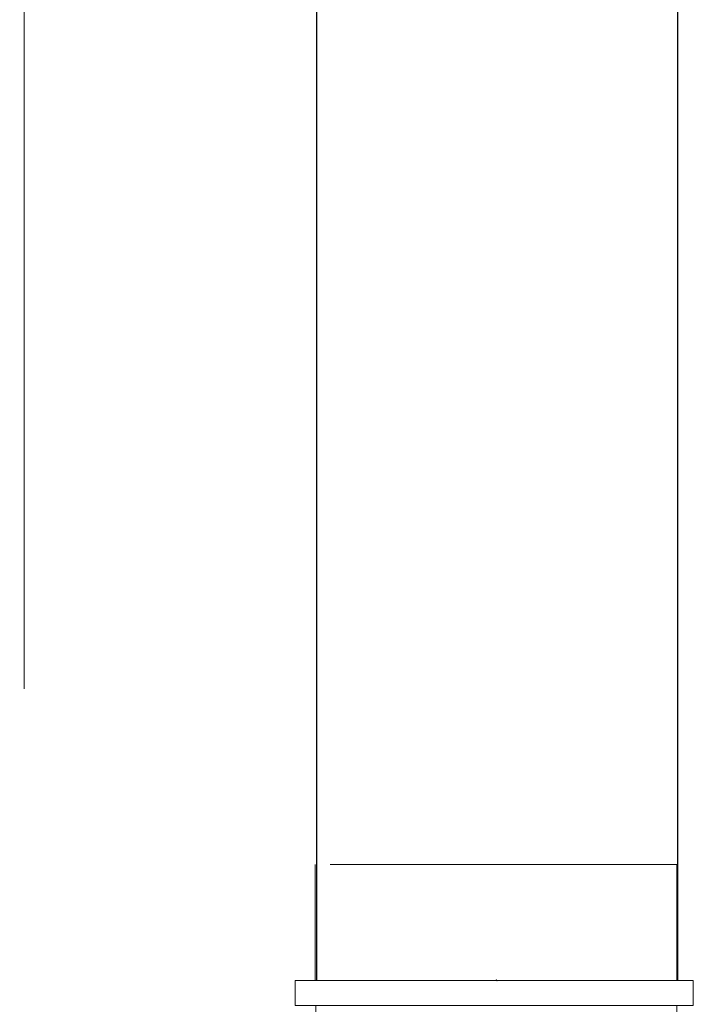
# Model space of a CAD drawing. Header units: millimetres. Extents: x -367720 to -162733, y 309172 to 337444.
# Tile 23 of 256: x -360828 to -360595, y 316684 to 317025. Entities that reach past the tile are written whole.
import ezdxf

# ---------------------------------------------------------------- set-up
doc = ezdxf.new("R2010")
doc.units = ezdxf.units.MM
doc.header["$LTSCALE"] = 10
doc.header["$MEASUREMENT"] = 0
doc.linetypes.add('ACAD_ISO03W100', pattern=[30, 12, -18])
doc.layers.get('0').update_dxf_attribs({"color": 255, "lineweight": 13})
for name, color, linetype, lineweight in [('VZ1', 6, 'Continuous', 18), ('vzt-odvod', 6, 'Continuous', 40), ('vzt-popis', 81, 'Continuous', 20), ('vzt-přívod', 2, 'Continuous', 40), ('vzt-spiro', 50, 'Continuous', 5), ('vzt-čárkkovaná', 50, 'ACAD_ISO03W100', 9)]:
    doc.layers.add(name, color=color, linetype=linetype, lineweight=lineweight)
doc.styles.add('ROMANS', font='ROMANS.shx', dxfattribs={"height": 80})

# ---------------------------------------------------------------- blocks, each defined once
blk = doc.blocks.new('A$C22021512')
at = {"layer": 'vzt-spiro'}
for p, q in [((184.38, 232.86), (184.38, 97.14)), ((193.25, 232.86), (184.38, 232.86)), ((193.25, 227.86), (193.25, 232.86)), ((193.25, 227.86), (193.25, 97.14)), ((193.25, 97.14), (184.38, 97.14)), ((0, 48.87), (137.86, 48.87)), ((0, 48.87), (0, 40.21)), ((137.86, 48.87), (137.86, 40.21)), ((0, 40.21), (137.86, 40.21))]:
    blk.add_line(p, q, dxfattribs=at)
for points in [[(184.38, 227.5), (115.59, 227.5), (5.75, 117.67), (5.75, 48.87)], [(184.38, 102.5), (167.36, 102.5), (130.75, 65.89), (130.75, 48.87)]]:
    blk.add_lwpolyline(points, dxfattribs=at)
for p in [(193.25, 165), (68.25, 40)]:
    blk.add_point(p, dxfattribs=at)
at = {"layer": 'vzt-čárkkovaná'}
for p, q in [((233.25, 227.5), (193.25, 227.5)), ((233.25, 227.5), (233.25, 102.34)), ((233.25, 102.34), (193.25, 102.34)), ((5.75, 0), (5.75, 40.21)), ((130.91, 0), (130.91, 40.21)), ((5.75, 0), (130.75, 0))]:
    blk.add_line(p, q, dxfattribs=at)
blk = doc.blocks.new('A$C44067DDB')
at = {"layer": 'VZ1', "extrusion": (2.83287e-14, -1, 0)}
blk.add_point((4619.6938, 4072.2228, 3000), dxfattribs=at)
at = {"layer": 'vzt-odvod', "lineweight": 30}
for p, q in [((4557.1938, 4530.3815, 3000), (4557.1938, 4072.2228, 3000)), ((4682.1903, 4530.3815, 2999.5322), (4682.191, 4072.2228, 2999.6324))]:
    blk.add_line(p, q, dxfattribs=at)
at = {"layer": 'vzt-popis'}
blk.add_line((4455.9144, 4173.3151, 50000), (4455.9144, 4520.9342, 50000), dxfattribs=at)
at = {"layer": 'vzt-přívod', "lineweight": 30, "rotation": 180}
blk.add_blockref('A$C22021512', (4687.6325, 4112.4307, 2995.5888), dxfattribs=at)
at = {"layer": 'VZ1', "extrusion": (1.04009e-13, 1, -4.87544e-15), "style": 'ROMANS', "width": 0.8, "flags": 1}
for tag in ['KOTA', 'USEK', 'TVAR', 'POS', 'NB2', 'NB1', 'VS', 'LT', 'D']:
    blk.add_attdef(tag, (-111318.983, 5039.0799, 11669.1415), '', height=1, dxfattribs=at)
at = {"layer": 'VZ1', "extrusion": (1, -3.06152e-16, 0), "style": 'ROMANS', "width": 0.8, "flags": 1}
for tag in ['NB2', 'NB1', 'PRUTOK', 'USEK', 'KOTA', 'NAZEV', 'PRIRUBA2', 'POS', 'MATERIAL', 'PRUMER', 'PLOCHA', 'LT', 'UHEL', 'R', 'D', 'TVAR']:
    blk.add_attdef(tag, (11669.1415, 5039.0799, 111318.983), '', height=1, rotation=90, dxfattribs=at)
at = {"layer": 'VZ1', "extrusion": (-2.71917e-32, 1, -4.44089e-16), "style": 'ROMANS', "width": 0.8, "flags": 1}
for tag, p in [('MATERIAL', (-177204.9859, 2943.2966, 11491.6104)), ('PRIRUBA', (-177204.9859, 2943.2966, 11491.6104)), ('PRUTOK', (-177204.9859, 2943.2966, 11491.6104)), ('PLOCHA', (-177204.9859, 2943.2966, 11491.6104)), ('OBVOD', (-177204.9859, 2943.2966, 11491.6104)), ('NAZEV', (-177204.9859, 2943.2966, 11491.6104)), ('KOTA', (-177204.9859, 2943.2966, 11491.6104)), ('USEK', (-177204.9859, 2943.2966, 11491.6104)), ('TVAR', (-177204.9859, 2943.2966, 11491.6104)), ('NBN', (-177204.9859, 2943.2966, 11491.6104)), ('POS', (-177204.9859, 2943.2966, 11491.6104)), ('NB3', (-177204.9859, 2943.2966, 11491.6104)), ('VS', (-177204.9859, 2943.2966, 11491.6104)), ('LT', (-177204.9859, 2943.2966, 11491.6104)), ('B', (-177204.9859, 2943.2966, 11491.6104)), ('R', (-177204.9859, 2943.2966, 11491.6104)), ('A', (-177204.9859, 2943.2966, 11491.6104)), ('MATERIAL', (-11332.888, 6131.7212, 9501.275)), ('MATERIAL', (-11332.9671, 2943.2966, 9501.275)), ('PRIRUBA', (-11332.888, 6131.7212, 9501.275)), ('PRIRUBA', (-11332.9671, 2943.2966, 9501.275)), ('PRUTOK', (-11332.888, 6131.7212, 9501.275)), ('PRUTOK', (-11332.9671, 2943.2966, 9501.275)), ('PLOCHA', (-11332.888, 6131.7212, 9501.275)), ('PLOCHA', (-11332.9671, 2943.2966, 9501.275)), ('OBVOD', (-11332.888, 6131.7212, 9501.275)), ('OBVOD', (-11332.9671, 2943.2966, 9501.275)), ('NAZEV', (-11332.888, 6131.7212, 9501.275)), ('NAZEV', (-11332.9671, 2943.2966, 9501.275)), ('KOTA', (-11332.888, 6131.7212, 9501.275)), ('USEK', (-11332.888, 6131.7212, 9501.275)), ('KOTA', (-11332.9671, 2943.2966, 9501.275)), ('USEK', (-11332.9671, 2943.2966, 9501.275)), ('TVAR', (-11332.888, 6131.7212, 9501.275)), ('TVAR', (-11332.9671, 2943.2966, 9501.275)), ('NBN', (-11332.888, 6131.7212, 9501.275)), ('NBN', (-11332.9671, 2943.2966, 9501.275)), ('POS', (-11332.888, 6131.7212, 9501.275)), ('NB3', (-11332.888, 6131.7212, 9501.275)), ('POS', (-11332.9671, 2943.2966, 9501.275)), ('NB3', (-11332.9671, 2943.2966, 9501.275)), ('VS', (-11332.888, 6131.7212, 9501.275)), ('LT', (-11332.888, 6131.7212, 9501.275)), ('VS', (-11332.9671, 2943.2966, 9501.275)), ('LT', (-11332.9671, 2943.2966, 9501.275)), ('B', (-11332.888, 6131.7212, 9501.275)), ('R', (-11332.888, 6131.7212, 9501.275)), ('A', (-11332.888, 6131.7212, 9501.275)), ('B', (-11332.9671, 2943.2966, 9501.275)), ('R', (-11332.9671, 2943.2966, 9501.275)), ('A', (-11332.9671, 2943.2966, 9501.275)), ('MATERIAL', (-109446.9123, 2943.2966, 9501.275)), ('PRIRUBA', (-109446.9123, 2943.2966, 9501.275)), ('PRUTOK', (-109446.9123, 2943.2966, 9501.275)), ('PLOCHA', (-109446.9123, 2943.2966, 9501.275)), ('OBVOD', (-109446.9123, 2943.2966, 9501.275)), ('NAZEV', (-109446.9123, 2943.2966, 9501.275)), ('KOTA', (-109446.9123, 2943.2966, 9501.275)), ('USEK', (-109446.9123, 2943.2966, 9501.275)), ('TVAR', (-109446.9123, 2943.2966, 9501.275)), ('NBN', (-109446.9123, 2943.2966, 9501.275)), ('POS', (-109446.9123, 2943.2966, 9501.275)), ('NB3', (-109446.9123, 2943.2966, 9501.275)), ('VS', (-109446.9123, 2943.2966, 9501.275)), ('LT', (-109446.9123, 2943.2966, 9501.275)), ('B', (-109446.9123, 2943.2966, 9501.275)), ('R', (-109446.9123, 2943.2966, 9501.275)), ('A', (-109446.9123, 2943.2966, 9501.275))]:
    blk.add_attdef(tag, p, '', height=1, dxfattribs=at)
at = {"layer": 'VZ1', "extrusion": (-1, 0, 0), "style": 'ROMANS', "width": 0.8, "flags": 1}
for tag, p in [('NB3', (-11312.8354, 2943.2966, -178642.0188)), ('PRUTOK', (-11312.8354, 2943.2966, -178642.0188)), ('USEK', (-11312.8354, 2943.2966, -178642.0188)), ('VS', (-11312.8354, 2943.2966, -178642.0188)), ('NAZEV', (-11312.8354, 2943.2966, -178642.0188)), ('KOTA', (-11312.8354, 2943.2966, -178642.0188)), ('POS', (-11312.8354, 2943.2966, -178642.0188)), ('MATERIAL', (-11312.8354, 2943.2966, -178642.0188)), ('PRIRUBA', (-11312.8354, 2943.2966, -178642.0188)), ('PLOCHA', (-11312.8354, 2943.2966, -178642.0188)), ('OBVOD', (-11312.8354, 2943.2966, -178642.0188)), ('R', (-11312.8354, 2943.2966, -178642.0188)), ('LT', (-11312.8354, 2943.2966, -178642.0188)), ('B', (-11312.8354, 2943.2966, -178642.0188)), ('A', (-11312.8354, 2943.2966, -178642.0188)), ('TVAR', (-11312.8354, 2943.2966, -178642.0188)), ('NB3', (-9322.5, 6131.7212, -12769.9209)), ('PRUTOK', (-9322.5, 6131.7212, -12769.9209)), ('USEK', (-9322.5, 6131.7212, -12769.9209)), ('VS', (-9322.5, 6131.7212, -12769.9209)), ('NAZEV', (-9322.5, 6131.7212, -12769.9209)), ('KOTA', (-9322.5, 6131.7212, -12769.9209)), ('POS', (-9322.5, 6131.7212, -12769.9209)), ('MATERIAL', (-9322.5, 6131.7212, -12769.9209)), ('PRIRUBA', (-9322.5, 6131.7212, -12769.9209)), ('PLOCHA', (-9322.5, 6131.7212, -12769.9209)), ('OBVOD', (-9322.5, 6131.7212, -12769.9209)), ('R', (-9322.5, 6131.7212, -12769.9209)), ('LT', (-9322.5, 6131.7212, -12769.9209)), ('B', (-9322.5, 6131.7212, -12769.9209)), ('A', (-9322.5, 6131.7212, -12769.9209)), ('TVAR', (-9322.5, 6131.7212, -12769.9209)), ('NB3', (-9322.5, 2943.2966, -12770)), ('PRUTOK', (-9322.5, 2943.2966, -12770)), ('USEK', (-9322.5, 2943.2966, -12770)), ('VS', (-9322.5, 2943.2966, -12770)), ('NAZEV', (-9322.5, 2943.2966, -12770)), ('KOTA', (-9322.5, 2943.2966, -12770)), ('POS', (-9322.5, 2943.2966, -12770)), ('MATERIAL', (-9322.5, 2943.2966, -12770)), ('PRIRUBA', (-9322.5, 2943.2966, -12770)), ('PLOCHA', (-9322.5, 2943.2966, -12770)), ('OBVOD', (-9322.5, 2943.2966, -12770)), ('R', (-9322.5, 2943.2966, -12770)), ('LT', (-9322.5, 2943.2966, -12770)), ('B', (-9322.5, 2943.2966, -12770)), ('A', (-9322.5, 2943.2966, -12770)), ('TVAR', (-9322.5, 2943.2966, -12770)), ('NB3', (-9322.5, 2943.2966, -110883.9452)), ('PRUTOK', (-9322.5, 2943.2966, -110883.9452)), ('USEK', (-9322.5, 2943.2966, -110883.9452)), ('VS', (-9322.5, 2943.2966, -110883.9452)), ('NAZEV', (-9322.5, 2943.2966, -110883.9452)), ('KOTA', (-9322.5, 2943.2966, -110883.9452)), ('POS', (-9322.5, 2943.2966, -110883.9452)), ('MATERIAL', (-9322.5, 2943.2966, -110883.9452)), ('PRIRUBA', (-9322.5, 2943.2966, -110883.9452)), ('PLOCHA', (-9322.5, 2943.2966, -110883.9452)), ('OBVOD', (-9322.5, 2943.2966, -110883.9452)), ('R', (-9322.5, 2943.2966, -110883.9452)), ('LT', (-9322.5, 2943.2966, -110883.9452)), ('B', (-9322.5, 2943.2966, -110883.9452)), ('A', (-9322.5, 2943.2966, -110883.9452)), ('TVAR', (-9322.5, 2943.2966, -110883.9452))]:
    blk.add_attdef(tag, p, '', height=1, rotation=270, dxfattribs=at)
at = {"layer": 'VZ1', "extrusion": (1, -2.32324e-14, 0), "style": 'ROMANS', "width": 0.8, "flags": 1}
for tag in ['NB2', 'NB1', 'PRUTOK', 'USEK', 'KOTA', 'NAZEV', 'PRIRUBA2', 'POS', 'MATERIAL', 'PRUMER', 'PLOCHA', 'LT', 'UHEL', 'R', 'D', 'TVAR']:
    blk.add_attdef(tag, (11224.1742, 2147.9426, 13745.0379), '', height=1, rotation=270, dxfattribs=at)
at = {"layer": 'VZ1', "extrusion": (-1.83691e-16, -1, 0), "style": 'ROMANS', "width": 0.8, "flags": 1}
for tag in ['POZNAMKA', 'NB2', 'NB1', 'DATA-HODNOTA', 'DATA-KLIC', 'PRUTOK', 'USEK', 'DRUHTLUM', 'ZETA', 'PR', 'TYP', 'NAZEV', 'POS', 'VETA']:
    blk.add_attdef(tag, (111863.9472, 3000, -10940.785), '', height=1, dxfattribs=at)
at = {"layer": 'VZ1', "extrusion": (0, 1, -1.26974e-15), "style": 'ROMANS', "width": 0.8, "flags": 1}
for tag in ['PRIRUBA2', 'MATERIAL', 'PRUMER', 'IZOLACE', 'PRUTOK', 'PLOCHA', 'NASTCE', 'NAZEV', 'KOTA', 'USEK', 'TVAR', 'POS', 'NB2', 'NB1', 'VS', 'LT', 'D']:
    blk.add_attdef(tag, (-111858.983, 2389.3275, 10075), '', height=1, dxfattribs=at)
at = {"layer": 'VZ1', "style": 'ROMANS', "width": 0.8, "flags": 1}
for tag in ['VS', 'OBVOD', 'USEK', 'IZOLACE', 'NASTCE', 'PRUTOK', 'KOTA', 'POS', 'PRIRUBA', 'PLOCHA', 'A1', 'TVAR', 'NB2', 'NB1', 'NAZEV', 'MATERIAL', 'LT', 'B1']:
    blk.add_attdef(tag, (12740, 9530), '', height=1, rotation=270, dxfattribs=at)
at = {"layer": 'VZ1', "extrusion": (0, -1, 0), "style": 'ROMANS', "width": 0.8, "flags": 1}
for tag, p in [('NBN', (179201.405, 2639.0523, -9490.3354)), ('NB3', (179201.405, 2639.0523, -9490.3354)), ('PRUTOK', (179201.405, 2639.0523, -9490.3354)), ('USEK', (179201.405, 2639.0523, -9490.3354)), ('VS', (179201.405, 2639.0523, -9490.3354)), ('NAZEV', (179201.405, 2639.0523, -9490.3354)), ('KOTA', (179201.405, 2639.0523, -9490.3354)), ('POS', (179201.405, 2639.0523, -9490.3354)), ('MATERIAL', (179201.405, 2639.0523, -9490.3354)), ('PRIRUBA', (179201.405, 2639.0523, -9490.3354)), ('PLOCHA', (179201.405, 2639.0523, -9490.3354)), ('OBVOD', (179201.405, 2639.0523, -9490.3354)), ('R', (179201.405, 2639.0523, -9490.3354)), ('LT', (179201.405, 2639.0523, -9490.3354)), ('B', (179201.405, 2639.0523, -9490.3354)), ('A', (179201.405, 2639.0523, -9490.3354)), ('TVAR', (179201.405, 2639.0523, -9490.3354)), ('NBN', (13329.3863, 2639.0523, -7500)), ('NB3', (13329.3863, 2639.0523, -7500)), ('PRUTOK', (13329.3863, 2639.0523, -7500)), ('USEK', (13329.3863, 2639.0523, -7500)), ('VS', (13329.3863, 2639.0523, -7500)), ('NAZEV', (13329.3863, 2639.0523, -7500)), ('KOTA', (13329.3863, 2639.0523, -7500)), ('POS', (13329.3863, 2639.0523, -7500)), ('MATERIAL', (13329.3863, 2639.0523, -7500)), ('PRIRUBA', (13329.3863, 2639.0523, -7500)), ('PLOCHA', (13329.3863, 2639.0523, -7500)), ('OBVOD', (13329.3863, 2639.0523, -7500)), ('R', (13329.3863, 2639.0523, -7500)), ('LT', (13329.3863, 2639.0523, -7500)), ('B', (13329.3863, 2639.0523, -7500)), ('A', (13329.3863, 2639.0523, -7500)), ('TVAR', (13329.3863, 2639.0523, -7500)), ('TVAR', (111443.3315, 2639.0523, -7500)), ('A', (111443.3315, 2639.0523, -7500)), ('B', (111443.3315, 2639.0523, -7500)), ('LT', (111443.3315, 2639.0523, -7500)), ('R', (111443.3315, 2639.0523, -7500)), ('OBVOD', (111443.3315, 2639.0523, -7500)), ('PLOCHA', (111443.3315, 2639.0523, -7500)), ('PRIRUBA', (111443.3315, 2639.0523, -7500)), ('MATERIAL', (111443.3315, 2639.0523, -7500)), ('POS', (111443.3315, 2639.0523, -7500)), ('KOTA', (111443.3315, 2639.0523, -7500)), ('NAZEV', (111443.3315, 2639.0523, -7500)), ('VS', (111443.3315, 2639.0523, -7500)), ('USEK', (111443.3315, 2639.0523, -7500)), ('PRUTOK', (111443.3315, 2639.0523, -7500)), ('NB3', (111443.3315, 2639.0523, -7500)), ('NBN', (111443.3315, 2639.0523, -7500)), ('NBN', (111443.3315, 2639.0523, -7500)), ('NB3', (111443.3315, 2639.0523, -7500)), ('PRUTOK', (111443.3315, 2639.0523, -7500)), ('USEK', (111443.3315, 2639.0523, -7500)), ('VS', (111443.3315, 2639.0523, -7500)), ('NAZEV', (111443.3315, 2639.0523, -7500)), ('KOTA', (111443.3315, 2639.0523, -7500)), ('POS', (111443.3315, 2639.0523, -7500)), ('MATERIAL', (111443.3315, 2639.0523, -7500)), ('PRIRUBA', (111443.3315, 2639.0523, -7500)), ('PLOCHA', (111443.3315, 2639.0523, -7500)), ('OBVOD', (111443.3315, 2639.0523, -7500)), ('R', (111443.3315, 2639.0523, -7500)), ('LT', (111443.3315, 2639.0523, -7500)), ('B', (111443.3315, 2639.0523, -7500)), ('A', (111443.3315, 2639.0523, -7500)), ('TVAR', (111443.3315, 2639.0523, -7500))]:
    blk.add_attdef(tag, p, '', height=1, rotation=90, dxfattribs=at)
at = {"layer": 'VZ1', "extrusion": (2.83287e-14, -1, 0), "style": 'ROMANS', "width": 0.8, "flags": 1}
for tag, p in [('IZOLACE', (4619.6938, 3000, -5099.5832)), ('NASTCE', (4619.6938, 3000, -5099.5832)), ('NB2', (4619.6938, 3000, -5099.5832)), ('NB1', (4619.6938, 3000, -5099.5832)), ('VS', (4619.6938, 3000, -5099.5832)), ('PRUTOK', (4619.6938, 3000, -5099.5832)), ('USEK', (4619.6938, 3000, -5099.5832)), ('KOTA', (4619.6938, 3000, -5099.5832)), ('NAZEV', (4619.6938, 3000, -5099.5832)), ('PRIRUBA2', (4619.6938, 3000, -5099.5832)), ('POS', (4619.6938, 3000, -5099.5832)), ('MATERIAL', (4619.6938, 3000, -5099.5832)), ('PRUMER', (4619.6938, 3000, -5099.5832)), ('PLOCHA', (4619.6938, 3000, -5099.5832)), ('LT', (4619.6938, 3000, -5099.5832)), ('D', (4619.6938, 3000, -5099.5832)), ('TVAR', (4619.6938, 3000, -5099.5832)), ('IZOLACE', (102733.639, 3000, -4512.6709)), ('NASTCE', (102733.639, 3000, -4512.6709)), ('NB2', (102733.639, 3000, -4512.6709)), ('NB1', (102733.639, 3000, -4512.6709)), ('VS', (102733.639, 3000, -4512.6709)), ('PRUTOK', (102733.639, 3000, -4512.6709)), ('USEK', (102733.639, 3000, -4512.6709)), ('KOTA', (102733.639, 3000, -4512.6709)), ('NAZEV', (102733.639, 3000, -4512.6709)), ('PRIRUBA2', (102733.639, 3000, -4512.6709)), ('POS', (102733.639, 3000, -4512.6709)), ('MATERIAL', (102733.639, 3000, -4512.6709)), ('PRUMER', (102733.639, 3000, -4512.6709)), ('PLOCHA', (102733.639, 3000, -4512.6709)), ('LT', (102733.639, 3000, -4512.6709)), ('D', (102733.639, 3000, -4512.6709)), ('TVAR', (102733.639, 3000, -4512.6709))]:
    blk.add_attdef(tag, p, '', height=1, dxfattribs=at)
at = {"layer": 'vzt-přívod', "lineweight": 30, "extrusion": (-1, 0, 0), "style": 'ROMANS', "width": 0.8, "flags": 1}
for p in [(-11312.8354, 2943.2966, -178642.0188), (-9322.5, 6131.7212, -12769.9209), (-9322.5, 2943.2966, -12770), (-9322.5, 2943.2966, -110883.9452)]:
    blk.add_attdef('NBN', p, '', height=1, rotation=270, dxfattribs=at)
at = {"layer": 'vzt-přívod', "lineweight": 30, "extrusion": (0.707107, 0.707107, 0), "style": 'ROMANS', "width": 0.8, "flags": 1}
for tag, p in [('PRIRUBA2', (-1079.1254, 2936.5022, 15975.6328)), ('MATERIAL', (-1079.1254, 2936.5022, 15975.6328)), ('PRIRUBA2', (-70456.1614, 2936.5022, 85352.6688)), ('MATERIAL', (-70456.1614, 2936.5022, 85352.6688)), ('PRUMER', (-1079.1254, 2936.5022, 15975.6328)), ('IZOLACE', (-1079.1254, 2936.5022, 15975.6328)), ('PRUTOK', (-1079.1254, 2936.5022, 15975.6328)), ('PLOCHA', (-1079.1254, 2936.5022, 15975.6328)), ('NASTCE', (-1079.1254, 2936.5022, 15975.6328)), ('NAZEV', (-1079.1254, 2936.5022, 15975.6328)), ('KOTA', (-1079.1254, 2936.5022, 15975.6328)), ('USEK', (-1079.1254, 2936.5022, 15975.6328)), ('TVAR', (-1079.1254, 2936.5022, 15975.6328)), ('POS', (-1079.1254, 2936.5022, 15975.6328)), ('NB2', (-1079.1254, 2936.5022, 15975.6328)), ('NB1', (-1079.1254, 2936.5022, 15975.6328)), ('VS', (-1079.1254, 2936.5022, 15975.6328)), ('LT', (-1079.1254, 2936.5022, 15975.6328)), ('D', (-1079.1254, 2936.5022, 15975.6328)), ('PRUMER', (-70456.1614, 2936.5022, 85352.6688)), ('IZOLACE', (-70456.1614, 2936.5022, 85352.6688)), ('PRUTOK', (-70456.1614, 2936.5022, 85352.6688)), ('PLOCHA', (-70456.1614, 2936.5022, 85352.6688)), ('NASTCE', (-70456.1614, 2936.5022, 85352.6688)), ('NAZEV', (-70456.1614, 2936.5022, 85352.6688)), ('KOTA', (-70456.1614, 2936.5022, 85352.6688)), ('USEK', (-70456.1614, 2936.5022, 85352.6688)), ('TVAR', (-70456.1614, 2936.5022, 85352.6688)), ('POS', (-70456.1614, 2936.5022, 85352.6688)), ('NB2', (-70456.1614, 2936.5022, 85352.6688)), ('NB1', (-70456.1614, 2936.5022, 85352.6688)), ('VS', (-70456.1614, 2936.5022, 85352.6688)), ('LT', (-70456.1614, 2936.5022, 85352.6688)), ('D', (-70456.1614, 2936.5022, 85352.6688))]:
    blk.add_attdef(tag, p, '', height=1, dxfattribs=at)
at = {"layer": 'vzt-přívod', "lineweight": 30, "style": 'ROMANS', "width": 0.8, "flags": 1}
for tag, p in [('USEK', (11882.7585, 10460.1981, 2936.5022)), ('UHEL', (11882.7585, 10460.1981, 2936.5022)), ('PRUTOK', (11882.7585, 10460.1981, 2936.5022)), ('KOTA', (11882.7585, 10460.1981, 2936.5022)), ('PRIRUBA2', (11882.7585, 10460.1981, 2936.5022)), ('POS', (11882.7585, 10460.1981, 2936.5022)), ('PRUMER', (11882.7585, 10460.1981, 2936.5022)), ('PLOCHA', (11882.7585, 10460.1981, 2936.5022)), ('TVAR', (11882.7585, 10460.1981, 2936.5022)), ('NB2', (11882.7585, 10460.1981, 2936.5022)), ('NB1', (11882.7585, 10460.1981, 2936.5022)), ('NAZEV', (11882.7585, 10460.1981, 2936.5022)), ('MATERIAL', (11882.7585, 10460.1981, 2936.5022)), ('LT', (11882.7585, 10460.1981, 2936.5022)), ('R', (11882.7585, 10460.1981, 2936.5022)), ('D', (11882.7585, 10460.1981, 2936.5022)), ('USEK', (109996.7036, 10460.1981, 2936.5022)), ('UHEL', (109996.7036, 10460.1981, 2936.5022)), ('PRUTOK', (109996.7036, 10460.1981, 2936.5022)), ('KOTA', (109996.7036, 10460.1981, 2936.5022)), ('PRIRUBA2', (109996.7036, 10460.1981, 2936.5022)), ('POS', (109996.7036, 10460.1981, 2936.5022)), ('PRUMER', (109996.7036, 10460.1981, 2936.5022)), ('PLOCHA', (109996.7036, 10460.1981, 2936.5022)), ('TVAR', (109996.7036, 10460.1981, 2936.5022)), ('NB2', (109996.7036, 10460.1981, 2936.5022)), ('NB1', (109996.7036, 10460.1981, 2936.5022)), ('NAZEV', (109996.7036, 10460.1981, 2936.5022)), ('MATERIAL', (109996.7036, 10460.1981, 2936.5022)), ('LT', (109996.7036, 10460.1981, 2936.5022)), ('R', (109996.7036, 10460.1981, 2936.5022)), ('D', (109996.7036, 10460.1981, 2936.5022))]:
    blk.add_attdef(tag, p, '', height=1, rotation=270, dxfattribs=at)
at = {"layer": 'vzt-přívod', "lineweight": 30, "extrusion": (-1, 0, 1.77636e-15), "style": 'ROMANS', "width": 0.8, "flags": 1}
for tag in ['IZOLACE', 'NASTCE', 'NB2', 'NB1', 'VS', 'PRUTOK', 'USEK', 'KOTA', 'NAZEV', 'POS', 'MATERIAL', 'PRIRUBA', 'PLOCHA', 'OBVOD', 'LT', 'B1', 'A1', 'TVAR']:
    blk.add_attdef(tag, (-9530, 2813.2966, -12620), '', height=1, dxfattribs=at)

msp = doc.modelspace()

# ---------------------------------------------------------------- block references
msp.add_blockref('A$C44067DDB', (-365282.86, 312620.06))

doc.saveas('drawing.dxf')
